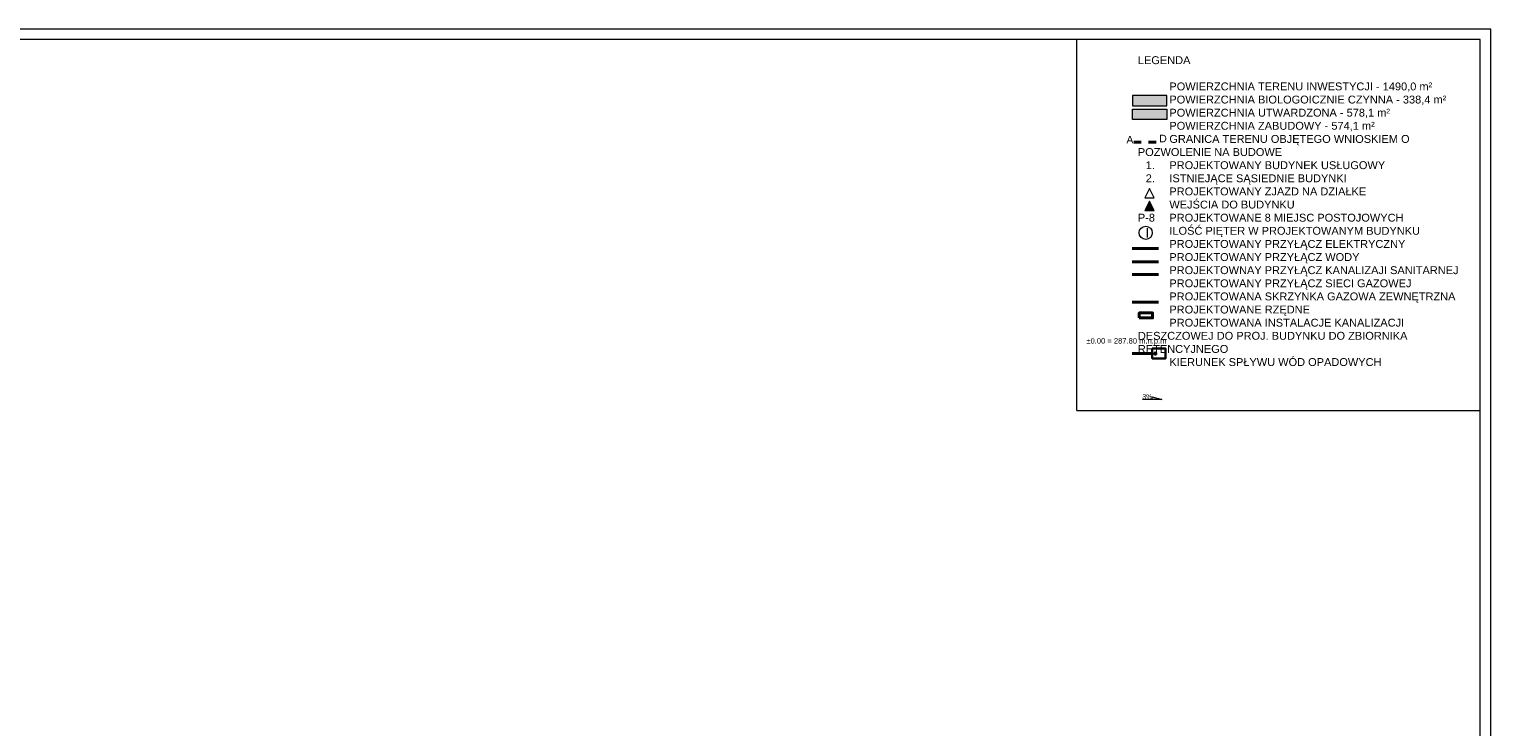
# Model space of a CAD drawing. Header units: millimetres. Extents: x -115268 to 140687, y -37779 to 24471.
# Tile 12 of 256: x -62865 to -48022, y -5253 to 1835. Entities that reach past the tile are written whole.
import ezdxf

# ---------------------------------------------------------------- set-up
doc = ezdxf.new("R2010")
doc.units = ezdxf.units.MM
doc.linetypes.add('0.5_0.5', pattern=[10, 5, -5])
doc.layers.get('0').update_dxf_attribs({"lineweight": 9})
for name, color, linetype, lineweight in [('238-Punkt adresowy budynku', 7, 'Continuous', 13), ('A_CIENKA', 7, 'Continuous', 9), ('A_gaz', 2, 'Continuous', 5), ('A_granica działki', 12, 'Continuous', 13), ('A_HATCH', 8, 'Continuous', 9), ('A_kanalizacja', 32, 'Continuous', 5), ('A_Kanalizacja opadowa', 3, 'Continuous', 30), ('A_OPIS', 7, 'Continuous', 9), ('A_RAMKA', 7, 'Continuous', 9), ('A_woda', 5, 'Continuous', 5), ('Layer1', 7, 'Continuous', 9), ('\x9dciany', 7, 'Continuous', 9)]:
    doc.layers.add(name, color=color, linetype=linetype, lineweight=lineweight)
doc.layers.add('A_elektryka', color=1, linetype='Continuous')
doc.styles.add('Arial', font='arial.ttf')

msp = doc.modelspace()

# ---------------------------------------------------------------- hatches: boundary and pattern name
at = {"layer": 'A_HATCH', "true_color": 0x139b48, "transparency": 33554508}
h = msp.add_hatch(color=114, dxfattribs=at)
h.dxf.hatch_style = 1
h.paths.add_polyline_path([(-51312.33853, 1161.77943), (-51659.44606, 1161.77943), (-51659.44606, 1057.72228), (-51312.33853, 1057.72228)])
at = {"layer": 'Layer1'}
h = msp.add_hatch(color=256, dxfattribs=at)
h.dxf.hatch_style = 1
h.paths.add_polyline_path([(-51489.21767, 87.94748), (-51536.7983, -7.21378), (-51441.63703, -7.21378)])
at = {"layer": '\x9dciany', "true_color": 0x636466, "transparency": 33554534}
h = msp.add_hatch(color=251, dxfattribs=at)
h.dxf.hatch_style = 1
h.paths.add_polyline_path([(-51312.33853, 1021.27603), (-51659.44606, 1021.27603), (-51659.44606, 917.21889), (-51312.33853, 917.21889)])

# ---------------------------------------------------------------- linework, layer by layer
msp.add_line((-52226.45232, -2039.87386), (-48128.11349, -2039.87386))
at = {"layer": 'A_CIENKA'}
for points in [[(-73022.05288, 1834.72148), (-73022.05288, -33460.68659), (-48022.05288, -33460.68659), (-48022.05288, 1834.72148)], [(-72915.99228, 1728.66088), (-72915.99228, -33354.62598), (-48128.11349, -33354.62598), (-48128.11349, 1728.66088)]]:
    msp.add_lwpolyline(points, close=True, dxfattribs=at)
at = {"layer": 'A_CIENKA', "color": 8}
for points in [[(-51659.44606, 1057.72228), (-51312.33853, 1057.72228), (-51312.33853, 1161.77943), (-51659.44606, 1161.77943)], [(-51659.44606, 1021.27603), (-51312.33853, 1021.27603), (-51312.33853, 917.21889), (-51659.44606, 917.21889)]]:
    msp.add_lwpolyline(points, close=True, dxfattribs=at)
at = {"layer": 'A_elektryka', "color": 240, "lineweight": 40, "true_color": 0xed1f24}
msp.add_line((-51664.08091, -394.12314), (-51396.64858, -394.12314), dxfattribs=at)
at = {"layer": 'A_gaz', "color": 40, "lineweight": 40, "ltscale": 10, "true_color": 0xf8d731}
msp.add_line((-51664.64712, -938.03789), (-51397.2148, -938.03789), dxfattribs=at)
msp.add_lwpolyline([(-51592.15887, -1098.48344), (-51592.15887, -1048.48344), (-51456.42973, -1048.48344), (-51456.42973, -1098.48344), (-51592.15887, -1098.48344)], close=True, dxfattribs=at)
at = {"layer": 'A_granica działki', "linetype": '0.5_0.5', "lineweight": 40, "ltscale": 15}
msp.add_line((-51646.60722, 687.32577), (-51388.99014, 686.14666), dxfattribs=at)
at = {"layer": 'A_kanalizacja', "color": 32, "lineweight": 40}
msp.add_line((-51664.08091, -657.13033), (-51396.64858, -657.13033), dxfattribs=at)
at = {"layer": 'A_Kanalizacja opadowa', "lineweight": 40}
msp.add_line((-51664.72881, -1460.31662), (-51460.60674, -1460.31662), dxfattribs=at)
at = {"layer": 'A_Kanalizacja opadowa'}
msp.add_lwpolyline([(-51460.60674, -1460.31662), (-51460.60674, -1410.31662), (-51324.8776, -1410.31662), (-51324.8776, -1510.31662), (-51460.60674, -1510.31662)], close=True, dxfattribs=at)
msp.add_circle((-51429.06407, -1461.80161), 10.32929, dxfattribs=at)
at = {"layer": 'A_OPIS'}
msp.add_lwpolyline([(-51461.60419, -1926.41701), (-51461.60419, -1899.25455), (-51362.74906, -1926.41701), (-51560.45931, -1926.41701)], dxfattribs=at)
msp.add_circle((-51526.29376, -233.36674), 66.97919, dxfattribs=at)
at = {"layer": 'A_RAMKA'}
msp.add_lwpolyline([(-52226.45232, -2039.87386), (-52226.45232, 1728.66088)], dxfattribs=at)
at = {"layer": 'A_woda', "color": 146, "lineweight": 40, "true_color": 0x105689}
msp.add_line((-51664.08091, -528.54904), (-51396.64858, -528.54904), dxfattribs=at)
at = {"layer": 'Layer1'}
for points in [[(-51536.7983, 122.71938), (-51441.63703, 122.71938), (-51489.21767, 217.88065)], [(-51536.7983, -7.21378), (-51441.63703, -7.21378), (-51489.21767, 87.94748)]]:
    msp.add_lwpolyline(points, close=True, dxfattribs=at)

# ---------------------------------------------------------------- texts
at = {"layer": '238-Punkt adresowy budynku', "insert": (-51606.23252, 1560.07964), "char_height": 80, "width": 3148.9756059, "attachment_point": 1, "style": 'Arial'}
msp.add_mtext('\\pxql;LEGENDA\\P\\pqc;\\P\\pql;^IPOWIERZCHNIA TERENU INWESTYCJI - 1490,0 m²\\P^IPOWIERZCHNIA BIOLOGOICZNIE CZYNNA - 338,4 m²\\P^IPOWIERZCHNIA UTWARDZONA - 578,1 m²\\P^IPOWIERZCHNIA ZABUDOWY - 574,1 m²\\P^IGRANICA TERENU OBJĘTEGO WNIOSKIEM O POZWOLENIE NA BUDOWE\\P\\pi-3,l4,t4;1.^IPROJEKTOWANY BUDYNEK USŁUGOWY\\P2.^IISTNIEJĄCE SĄSIEDNIE BUDYNKI\\P\\pi0,l0,tz;^IPROJEKTOWANY ZJAZD NA DZIAŁKE\\P^IWEJŚCIA DO BUDYNKU\\PP-8^IPROJEKTOWANE 8 MIEJSC POSTOJOWYCH\\P^IILOŚĆ PIĘTER W PROJEKTOWANYM BUDYNKU\\P^IPROJEKTOWANY PRZYŁĄCZ ELEKTRYCZNY\\P^IPROJEKTOWANY PRZYŁĄCZ WODY\\P^IPROJEKTOWNAY PRZYŁĄCZ KANALIZAJI SANITARNEJ\\P^IPROJEKTOWANY PRZYŁĄCZ SIECI GAZOWEJ\\P^IPROJEKTOWANA SKRZYNKA GAZOWA ZEWNĘTRZNA\\P^IPROJEKTOWANE RZĘDNE\\P^IPROJEKTOWANA INSTALACJE KANALIZACJI DESZCZOWEJ DO PROJ. BUDYNKU DO ZBIORNIKA RETENCYJNEGO^I\\P^IKIERUNEK SPŁYWU WÓD OPADOWYCH', dxfattribs=at)
at = {"layer": 'A_granica działki', "linetype": '0.5_0.5', "lineweight": 40, "char_height": 75.97985, "attachment_point": 1, "style": 'Arial'}
for s, insert in [('A', (-51722.21108, 750.91225)), ('D', (-51388.99014, 762.12651))]:
    msp.add_mtext_dynamic_manual_height_columns(s, width=146.8463959, gutter_width=10.22806, heights=[0], dxfattribs=dict(at, insert=insert))
at = {"layer": 'A_OPIS', "attachment_point": 1, "style": 'Arial'}
for s, width, gutter_width, insert, char_height in [('I', 93.4378214, 22.4498, (-51530.73734, -184.2782), 100.63351), ('%%P0.00 = 287.80 m.n.p.m', 3272.7011937, 66.92541, (-52128.85778, -1304.29235), 55), ('3%', 278.5488275, 66.92541, (-51560.45931, -1873.72261), 50)]:
    msp.add_mtext_dynamic_manual_height_columns(s, width=width, gutter_width=gutter_width, heights=[0], dxfattribs=dict(at, insert=insert, char_height=char_height))

doc.saveas('drawing.dxf')
